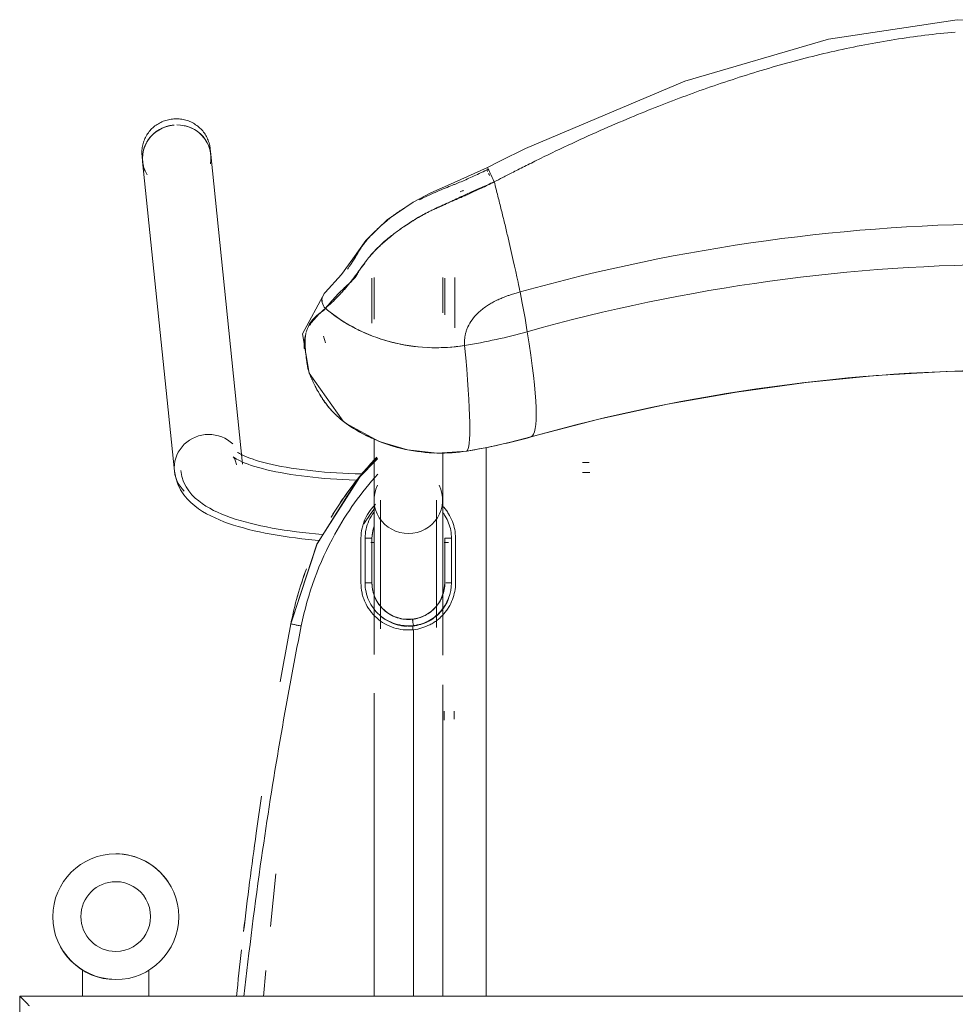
# Model space of a CAD drawing. Header units: metres. Extents: x 2.9 to 42.3, y -72.9 to -49.3.
# Tile 9 of 256: x 5.635 to 5.917, y -69.631 to -69.333. Entities that reach past the tile are written whole.
import ezdxf

# ---------------------------------------------------------------- set-up
doc = ezdxf.new("R2010")
doc.units = ezdxf.units.M
doc.layers.add('I-FURN', color=7, linetype='Continuous', lineweight=18)

# ---------------------------------------------------------------- blocks, each defined once
blk = doc.blocks.new('FDE_CJU03_ConjuntoUsoMúltiplo_1mesa4cadeiras - CJU03_ConjuntoUsoMúltiplo_01mesa04cadeiras-V8-2PAV')
at = {"layer": 'I-FURN', "color": 253, "true_color": 0xaaaaaa}
for p, q in [((-0.3, 0.6), (-0.3, -0.6)), ((-0.50178, -0.46865), (-0.51692, -0.46865)), ((-0.50629, -0.4723), (-0.51692, -0.4723)), ((-0.50563, -0.47165), (-0.51671, -0.47165)), ((-0.44977, -0.4723), (-0.46416, -0.4723)), ((-0.42471, -0.47165), (-0.43821, -0.47165)), ((-0.43821, -0.47165), (-0.42471, -0.47165)), ((-0.43689, -0.47183), (-0.43689, -0.4705)), ((-0.29987, -0.4723), (-0.394, -0.4723)), ((-0.41065, -0.48128), (-0.41172, -0.48128)), ((-0.51692, -0.493), (-0.50441, -0.493)), ((-0.46811, -0.493), (-0.44977, -0.493)), ((-0.46224, -0.49195), (-0.45626, -0.49784)), ((-0.44702, -0.493), (-0.44568, -0.493)), ((-0.43877, -0.493), (-0.44197, -0.493)), ((-0.44108, -0.49326), (-0.43821, -0.49365)), ((-0.43689, -0.493), (-0.4383, -0.493)), ((-0.43689, -0.494), (-0.43689, -0.493)), ((-0.39144, -0.493), (-0.29987, -0.493)), ((-0.51671, -0.49365), (-0.50315, -0.49365)), ((-0.43821, -0.49365), (-0.43174, -0.49365)), ((-0.47354, -0.50239), (-0.47278, -0.50137)), ((-0.49925, -0.50823), (-0.49726, -0.50769)), ((-0.33688, -0.52268), (-0.32105, -0.52429)), ((-0.30767, -0.52565), (-0.29988, -0.52644)), ((-0.46061, -0.53269), (-0.55405, -0.5423)), ((-0.55405, -0.5423), (-0.55582, -0.54248)), ((-0.55193, -0.56289), (-0.45849, -0.55328)), ((-0.29989, -0.561), (-0.30767, -0.561)), ((-0.5537, -0.56307), (-0.55193, -0.56289)), ((-0.30767, -0.581), (-0.29989, -0.581)), ((-0.3, -0.6), (0.3, -0.6))]:
    blk.add_line(p, q, dxfattribs=at)
at = {"layer": 'I-FURN', "color": 253, "true_color": 0xaaaaaa, "flags": 128}
for points in [[(-0.55015, -0.1395), (-0.5686, -0.17938), (-0.58611, -0.23115), (-0.59447, -0.27749), (-0.59479, -0.31702), (-0.58887, -0.35587), (-0.57619, -0.39921), (-0.55586, -0.44733), (-0.55203, -0.45507), (-0.55018, -0.45878)], [(-0.46881, -0.44567), (-0.47414, -0.42517), (-0.47866, -0.40447), (-0.48237, -0.3836), (-0.48527, -0.36258), (-0.48734, -0.34147), (-0.48858, -0.32028), (-0.48899, -0.29906), (-0.48857, -0.27784), (-0.48732, -0.25665), (-0.48525, -0.23553), (-0.48235, -0.21452), (-0.47863, -0.19365), (-0.4741, -0.17295), (-0.46881, -0.15263)], [(-0.45809, -0.42783), (-0.45809, -0.42824), (-0.45809, -0.42861), (-0.45809, -0.42896), (-0.45809, -0.42927), (-0.45809, -0.42954), (-0.45809, -0.42978), (-0.45809, -0.42999), (-0.45809, -0.4301)], [(-0.46109, -0.4301), (-0.46109, -0.42992), (-0.46109, -0.4297), (-0.46109, -0.42945), (-0.46109, -0.42916), (-0.46109, -0.42884), (-0.46109, -0.42849), (-0.46109, -0.4281)], [(-0.46454, -0.46506), (-0.46575, -0.4584), (-0.46721, -0.45178), (-0.46881, -0.44567)], [(-0.55018, -0.45878), (-0.54471, -0.47088), (-0.54253, -0.47586), (-0.53974, -0.48124), (-0.53439, -0.48902), (-0.5281, -0.49549), (-0.52259, -0.49943), (-0.51784, -0.50289), (-0.51241, -0.50781)], [(-0.54954, -0.45875), (-0.54949, -0.45886), (-0.54943, -0.45898)], [(-0.46567, -0.45915), (-0.4461, -0.45915), (-0.41039, -0.45915), (-0.37469, -0.45915), (-0.33902, -0.45915), (-0.30338, -0.45915), (-0.29986, -0.45915)], [(-0.46454, -0.46505), (-0.46392, -0.47397), (-0.46491, -0.48288), (-0.46747, -0.49146), (-0.47283, -0.50144)], [(-0.38605, -0.4688), (-0.3858, -0.4688), (-0.38553, -0.4688), (-0.38521, -0.4688), (-0.38487, -0.4688), (-0.38449, -0.4688), (-0.38408, -0.4688), (-0.38364, -0.4688)], [(-0.44977, -0.4723), (-0.44931, -0.4723), (-0.44878, -0.4723), (-0.44817, -0.4723), (-0.44749, -0.4723), (-0.44673, -0.4723), (-0.44589, -0.4723), (-0.44499, -0.4723), (-0.44401, -0.4723), (-0.44297, -0.4723), (-0.44186, -0.4723), (-0.44068, -0.4723), (-0.43944, -0.4723), (-0.43814, -0.4723), (-0.43677, -0.4723), (-0.43536, -0.4723), (-0.43388, -0.4723), (-0.43235, -0.4723), (-0.43077, -0.4723), (-0.42915, -0.4723), (-0.42748, -0.4723), (-0.42576, -0.4723), (-0.42401, -0.4723), (-0.42222, -0.4723), (-0.42039, -0.4723), (-0.41854, -0.4723), (-0.41665, -0.4723), (-0.41474, -0.4723), (-0.41281, -0.4723), (-0.41086, -0.4723), (-0.40889, -0.4723), (-0.40691, -0.4723), (-0.40492, -0.4723), (-0.40293, -0.4723)], [(-0.41377, -0.48144), (-0.4142, -0.47939), (-0.41502, -0.47745), (-0.41618, -0.4757), (-0.41767, -0.4742), (-0.41925, -0.4731), (-0.42194, -0.47201), (-0.42471, -0.47165)], [(-0.38333, -0.4718), (-0.38379, -0.4718), (-0.38422, -0.4718), (-0.38462, -0.4718), (-0.38499, -0.4718), (-0.38533, -0.4718), (-0.38563, -0.4718), (-0.38589, -0.4718), (-0.38605, -0.4718)], [(-0.41129, -0.4742), (-0.41324, -0.4742), (-0.41517, -0.4742), (-0.41707, -0.4742), (-0.41895, -0.4742), (-0.4208, -0.4742), (-0.42262, -0.4742), (-0.4244, -0.4742), (-0.42614, -0.4742), (-0.42785, -0.4742), (-0.42951, -0.4742), (-0.43113, -0.4742), (-0.43269, -0.4742), (-0.43421, -0.4742), (-0.43567, -0.4742), (-0.43708, -0.4742), (-0.43843, -0.4742), (-0.43972, -0.4742), (-0.44095, -0.4742), (-0.44211, -0.4742), (-0.44321, -0.4742), (-0.44424, -0.4742), (-0.4452, -0.4742), (-0.44608, -0.4742), (-0.4469, -0.4742), (-0.44764, -0.4742), (-0.44831, -0.4742), (-0.4489, -0.4742), (-0.44942, -0.4742), (-0.44977, -0.4742)], [(-0.42471, -0.49365), (-0.42264, -0.49345), (-0.42061, -0.49286), (-0.41874, -0.49189), (-0.41709, -0.49058), (-0.41572, -0.48899), (-0.41471, -0.48725), (-0.41384, -0.48435), (-0.41377, -0.48144)], [(-0.41239, -0.51811), (-0.43644, -0.51025), (-0.45794, -0.49646), (-0.46241, -0.49195)], [(-0.44977, -0.4911), (-0.44931, -0.4911), (-0.44878, -0.4911), (-0.44817, -0.4911), (-0.44749, -0.4911), (-0.44673, -0.4911), (-0.44589, -0.4911), (-0.44499, -0.4911), (-0.44401, -0.4911), (-0.44297, -0.4911), (-0.44186, -0.4911), (-0.44068, -0.4911), (-0.43944, -0.4911), (-0.43814, -0.4911), (-0.43677, -0.4911), (-0.43536, -0.4911), (-0.43388, -0.4911), (-0.43235, -0.4911), (-0.43077, -0.4911), (-0.42915, -0.4911), (-0.42748, -0.4911), (-0.42576, -0.4911), (-0.42401, -0.4911), (-0.42222, -0.4911), (-0.42039, -0.4911), (-0.41854, -0.4911), (-0.41665, -0.4911), (-0.41474, -0.4911), (-0.41281, -0.4911), (-0.41086, -0.4911)], [(-0.40316, -0.493), (-0.40337, -0.493), (-0.40536, -0.493), (-0.40735, -0.493), (-0.40933, -0.493), (-0.41129, -0.493), (-0.41324, -0.493), (-0.41517, -0.493), (-0.41707, -0.493), (-0.41895, -0.493), (-0.4208, -0.493), (-0.42262, -0.493), (-0.4244, -0.493), (-0.42614, -0.493), (-0.42785, -0.493), (-0.42951, -0.493), (-0.43113, -0.493), (-0.43269, -0.493), (-0.43421, -0.493), (-0.43567, -0.493), (-0.43708, -0.493), (-0.43843, -0.493), (-0.43972, -0.493), (-0.44095, -0.493), (-0.44211, -0.493), (-0.44321, -0.493), (-0.44424, -0.493), (-0.4452, -0.493), (-0.44608, -0.493), (-0.4469, -0.493), (-0.44764, -0.493), (-0.44831, -0.493), (-0.4489, -0.493), (-0.44942, -0.493), (-0.44977, -0.493)], [(-0.44253, -0.4961), (-0.44567, -0.49395), (-0.44741, -0.49268)], [(-0.46416, -0.53422), (-0.46411, -0.53416), (-0.46398, -0.53397), (-0.46379, -0.53366), (-0.46356, -0.53323), (-0.46329, -0.5327), (-0.463, -0.53206), (-0.46269, -0.53132), (-0.46238, -0.53048), (-0.46206, -0.52956), (-0.46174, -0.52856), (-0.46142, -0.52747), (-0.4611, -0.52632), (-0.46079, -0.52509), (-0.46049, -0.52379), (-0.4602, -0.52243), (-0.45992, -0.52101), (-0.45965, -0.51954), (-0.4594, -0.51801), (-0.45916, -0.51644), (-0.45894, -0.51481), (-0.45873, -0.51315), (-0.45853, -0.51145), (-0.45836, -0.50971), (-0.4582, -0.50795), (-0.45806, -0.50615), (-0.45793, -0.50433), (-0.45783, -0.50249), (-0.45774, -0.50063), (-0.45767, -0.49876), (-0.45763, -0.49687)], [(-0.46276, -0.5355), (-0.46271, -0.53544), (-0.46257, -0.53527), (-0.46237, -0.53498), (-0.46213, -0.53458), (-0.46185, -0.53407), (-0.46155, -0.53346), (-0.46123, -0.53275), (-0.4609, -0.53195), (-0.46056, -0.53106), (-0.46023, -0.53008), (-0.45989, -0.52903), (-0.45956, -0.5279), (-0.45924, -0.52669), (-0.45892, -0.52543), (-0.45861, -0.52409), (-0.45832, -0.5227), (-0.45803, -0.52124), (-0.45776, -0.51974), (-0.4575, -0.51818), (-0.45726, -0.51658), (-0.45703, -0.51493), (-0.45682, -0.51324), (-0.45663, -0.51151), (-0.45645, -0.50975), (-0.45629, -0.50796), (-0.45615, -0.50614), (-0.45603, -0.5043), (-0.45592, -0.50243), (-0.45584, -0.50055), (-0.45577, -0.49866)], [(-0.41239, -0.51811), (-0.43653, -0.51021), (-0.45626, -0.49784)], [(-0.5124, -0.50783), (-0.49994, -0.51459), (-0.48807, -0.51263), (-0.47354, -0.50239)], [(-0.45869, -0.55139), (-0.45691, -0.55107), (-0.45527, -0.55051), (-0.45379, -0.54977), (-0.4525, -0.54892), (-0.45136, -0.54798), (-0.45036, -0.54699), (-0.44947, -0.54596), (-0.44867, -0.54489), (-0.44795, -0.54379), (-0.44727, -0.54264), (-0.44665, -0.54146), (-0.44606, -0.54024), (-0.44551, -0.53898), (-0.44499, -0.53767), (-0.4445, -0.53631), (-0.44402, -0.5349), (-0.44358, -0.53345), (-0.44315, -0.53195), (-0.44274, -0.5304), (-0.44235, -0.52881), (-0.44199, -0.52717), (-0.44164, -0.52549), (-0.44131, -0.52376), (-0.441, -0.522), (-0.44071, -0.52019), (-0.44044, -0.51835), (-0.44019, -0.51647), (-0.43996, -0.51457), (-0.43975, -0.51263), (-0.43956, -0.51066), (-0.43939, -0.50867)], [(-0.45849, -0.55328), (-0.45643, -0.5529), (-0.45453, -0.55226), (-0.45284, -0.55141), (-0.45136, -0.55044), (-0.45008, -0.54939), (-0.44897, -0.54828), (-0.44799, -0.54714), (-0.44712, -0.54598), (-0.44633, -0.54479), (-0.44561, -0.54357), (-0.44495, -0.54232), (-0.44434, -0.54103), (-0.44376, -0.53971), (-0.44322, -0.53834), (-0.4427, -0.53694), (-0.44222, -0.53549), (-0.44175, -0.53399), (-0.44132, -0.53245), (-0.4409, -0.53087), (-0.4405, -0.52924), (-0.44013, -0.52757), (-0.43978, -0.52586), (-0.43944, -0.5241), (-0.43913, -0.52231), (-0.43884, -0.52048), (-0.43856, -0.51861), (-0.43831, -0.51671), (-0.43808, -0.51478), (-0.43786, -0.51282), (-0.43767, -0.51084), (-0.43754, -0.50934)], [(-0.46042, -0.53458), (-0.46118, -0.53472), (-0.46182, -0.53493), (-0.46229, -0.53516), (-0.46259, -0.53536), (-0.46273, -0.53548), (-0.46276, -0.5355)], [(-0.55682, -0.54263), (-0.55722, -0.54273), (-0.55761, -0.54283), (-0.558, -0.54296), (-0.55838, -0.5431), (-0.55876, -0.54325), (-0.55913, -0.54342), (-0.5595, -0.54361), (-0.55985, -0.54381), (-0.5602, -0.54403), (-0.56054, -0.54425), (-0.56087, -0.5445), (-0.56118, -0.54475), (-0.56149, -0.54502), (-0.56179, -0.5453), (-0.56207, -0.5456), (-0.56235, -0.5459), (-0.56261, -0.54622), (-0.56286, -0.54654), (-0.56309, -0.54688), (-0.56332, -0.54722), (-0.56352, -0.54757), (-0.56372, -0.54793), (-0.5639, -0.5483), (-0.56406, -0.54867), (-0.56421, -0.54906), (-0.56435, -0.54944), (-0.56447, -0.54983), (-0.56457, -0.55023), (-0.56466, -0.55063), (-0.56473, -0.55103), (-0.56479, -0.55144), (-0.56483, -0.55185), (-0.56486, -0.55226), (-0.56487, -0.55267), (-0.56486, -0.55308), (-0.56484, -0.55349), (-0.5648, -0.55389), (-0.56475, -0.5543), (-0.56468, -0.55471), (-0.5646, -0.55511), (-0.5645, -0.5555), (-0.56438, -0.5559), (-0.56425, -0.55629), (-0.56411, -0.55667), (-0.56395, -0.55705), (-0.56377, -0.55742), (-0.56358, -0.55778), (-0.56338, -0.55814), (-0.56316, -0.55848), (-0.56293, -0.55882), (-0.56269, -0.55915), (-0.56243, -0.55947), (-0.56217, -0.55978), (-0.56189, -0.56008), (-0.56159, -0.56037), (-0.56129, -0.56064), (-0.56098, -0.5609), (-0.56065, -0.56115), (-0.56032, -0.56139), (-0.55998, -0.56161), (-0.55962, -0.56182), (-0.55926, -0.56202), (-0.5589, -0.56219), (-0.55852, -0.56236), (-0.55814, -0.56251), (-0.55776, -0.56264), (-0.55737, -0.56276), (-0.55697, -0.56286), (-0.55657, -0.56295), (-0.55617, -0.56301), (-0.55576, -0.56307), (-0.55536, -0.5631), (-0.55495, -0.56312), (-0.55454, -0.56312), (-0.55413, -0.5631), (-0.55372, -0.56307), (-0.5537, -0.56307)], [(-0.55582, -0.54248), (-0.55622, -0.54253), (-0.55663, -0.5426), (-0.55682, -0.54263)]]:
    blk.add_lwpolyline(points, dxfattribs=at)
at = {"layer": 'I-FURN', "color": 253, "true_color": 0xaaaaaa}
for centre, radius, start, end in [((-0.32396, -0.571), 0.019, 0, 180), ((-0.324, -0.571), 0.01896, 123.6451, 180), ((-0.324, -0.571), 0.01053, 360, 180), ((-0.32396, -0.571), 0.019, 180, 360), ((-0.324, -0.571), 0.01053, 180, 360), ((-0.324, -0.571), 0.01896, 303.6451, 360)]:
    blk.add_arc(centre, radius, start, end, dxfattribs=at)
for centre, major_axis, ratio, start_param, end_param in [((-0.00271, -0.29915), (0, 0.54235), 0.978148, 1.290968, 1.850624), ((0.0018, -0.29915), (0, 0.5344), 0.978148, 1.290968, 1.850624), ((0.02978, -0.29915), (0, 0.53037), 0.978148, 1.290968, 1.850624), ((-0.7576, -0.5269), (0.28881, 0.08118), 0.057423, 0.005064, 0.457788), ((-0.62829, -0.49248), (0, 0.16963), 0.978148, 4.87501, 4.992217), ((-0.60511, -0.47934), (0.11745, 0.03301), 0.057423, 0.457788, 0.647499), ((-0.65627, -0.49248), (0, 0.1656), 0.978148, 4.87501, 4.992217), ((-0.57325, -0.46887), (0.07702, 0.02165), 0.057423, 0.707844, 0.949227), ((-0.57325, -0.46887), (0.07702, 0.02165), 0.057423, 0.647499, 0.707844), ((-0.57325, -0.46887), (0.07702, 0.02165), 0.057423, 1.069918, 1.130264), ((-0.57325, -0.46887), (0.07702, 0.02165), 0.057423, 1.009573, 1.069918), ((-0.57325, -0.46887), (0.07702, 0.02165), 0.057423, 0.949227, 1.009573), ((-0.57325, -0.46887), (0.07702, 0.02165), 0.057423, 1.130264, 1.19061), ((-0.76073, -0.51266), (0.29621, 0.04754), 0.033662, 0.010303, 0.463027), ((-0.48426, -0.4347), (-2.41562, 0.00028), 0.014471, 1.589847, 1.595432), ((-0.44977, -0.48265), (0, 0.01035), 0.978148, 4.712389, 6.738191), ((-0.44977, -0.48265), (0, 0.01035), 0.978148, 2.686587, 4.712389), ((-0.45955, -0.54298), (-0.00106, 0.0103), 0.967163, 0.686253, 1.471651), ((-0.55299, -0.55259), (-0.00106, 0.0103), 0.967163, 6.007637, 7.754837), ((-0.55299, -0.55259), (-0.00106, 0.0103), 0.967163, 6.024579, 6.575477), ((-0.45955, -0.54298), (-0.00106, 0.0103), 0.967163, 1.471651, 3.042448), ((-0.55299, -0.55259), (-0.00106, 0.0103), 0.967163, 0.556614, 1.30677), ((-0.45955, -0.54298), (-0.00106, 0.0103), 0.967163, 3.042448, 3.827846), ((-0.55299, -0.55259), (-0.00106, 0.0103), 0.967163, 1.542415, 1.670028), ((-0.55299, -0.55259), (-0.00106, 0.0103), 0.967163, 1.562269, 2.487708), ((-0.55299, -0.55259), (-0.00106, 0.0103), 0.967163, 1.670028, 2.5491), ((-0.55299, -0.55259), (-0.00106, 0.0103), 0.967163, 2.518849, 3.566047), ((-0.55299, -0.55259), (-0.00106, 0.0103), 0.967163, 2.569231, 3.45142)]:
    blk.add_ellipse(centre, major_axis=major_axis, ratio=ratio, start_param=start_param, end_param=end_param, dxfattribs=at)
for points in [[(-0.591, -0.31754), (-0.59051, -0.32366), (-0.58902, -0.33585), (-0.58668, -0.34789), (-0.58532, -0.3539)], [(-0.58532, -0.3539), (-0.58464, -0.3569), (-0.58319, -0.36289), (-0.58076, -0.3718), (-0.57813, -0.38055), (-0.5762, -0.38641), (-0.57522, -0.38929)], [(-0.57522, -0.38929), (-0.57424, -0.39217), (-0.57224, -0.39781), (-0.56913, -0.40601), (-0.56576, -0.41442), (-0.5632, -0.42044), (-0.56182, -0.42358)], [(-0.54943, -0.45898), (-0.54931, -0.45891), (-0.54915, -0.45884), (-0.54897, -0.45875)], [(-0.54838, -0.45846), (-0.54817, -0.45835), (-0.54795, -0.45824), (-0.54772, -0.45813)], [(-0.50419, -0.46342), (-0.50348, -0.46393), (-0.50277, -0.46434), (-0.50209, -0.46467)], [(-0.50763, -0.50771), (-0.50296, -0.50217), (-0.496, -0.48869), (-0.49523, -0.47316), (-0.49643, -0.46567)], [(-0.50209, -0.46467), (-0.50174, -0.46483), (-0.50107, -0.4651), (-0.50039, -0.46531), (-0.50007, -0.4654)], [(-0.50007, -0.4654), (-0.49975, -0.46548), (-0.49913, -0.46561), (-0.4985, -0.46568), (-0.49817, -0.4657)], [(-0.49817, -0.4657), (-0.49785, -0.46572), (-0.49716, -0.46573), (-0.49663, -0.46569), (-0.49643, -0.46567)], [(-0.49579, -0.47658), (-0.49564, -0.47294), (-0.49585, -0.46927), (-0.49643, -0.46567)], [(-0.49643, -0.46567), (-0.49589, -0.469), (-0.49565, -0.47252), (-0.49577, -0.47615)], [(-0.43824, -0.46841), (-0.436, -0.46841), (-0.4315, -0.46841), (-0.427, -0.46841), (-0.42475, -0.4684)], [(-0.43487, -0.46964), (-0.43597, -0.46964), (-0.43707, -0.46964), (-0.43817, -0.46964)], [(-0.42471, -0.47165), (-0.42337, -0.47165), (-0.42069, -0.47215), (-0.41721, -0.47427), (-0.41471, -0.4775), (-0.41392, -0.48011), (-0.41377, -0.48144)], [(-0.46396, -0.47481), (-0.46401, -0.47615), (-0.46412, -0.4775), (-0.46428, -0.47884)], [(-0.49741, -0.48766), (-0.49652, -0.48419), (-0.49599, -0.48062), (-0.49581, -0.47701)], [(-0.42475, -0.49573), (-0.42293, -0.49573), (-0.41929, -0.49495), (-0.41479, -0.49162), (-0.41202, -0.48673), (-0.41165, -0.48298), (-0.41185, -0.48115)], [(-0.41377, -0.48144), (-0.4136, -0.48297), (-0.41392, -0.48611), (-0.41627, -0.49021), (-0.42009, -0.49299), (-0.42316, -0.49365), (-0.42471, -0.49365)], [(-0.41166, -0.48271), (-0.41166, -0.48224), (-0.41168, -0.48177), (-0.41172, -0.48128)], [(-0.46529, -0.48452), (-0.46561, -0.48586), (-0.46598, -0.4872), (-0.46642, -0.48851)], [(-0.50138, -0.49824), (-0.49981, -0.49514), (-0.49854, -0.49185), (-0.49762, -0.48845)], [(-0.43821, -0.49365), (-0.43937, -0.49365), (-0.44054, -0.49346), (-0.44165, -0.49309)], [(-0.4995, -0.49408), (-0.50003, -0.49539), (-0.5006, -0.49668), (-0.50123, -0.49794)], [(-0.46849, -0.49378), (-0.46985, -0.49675), (-0.47151, -0.49959), (-0.47343, -0.50224)], [(-0.44455, -0.50595), (-0.44951, -0.50302), (-0.45421, -0.49965), (-0.45859, -0.49591)], [(-0.43824, -0.49572), (-0.43599, -0.49572), (-0.43149, -0.49573), (-0.427, -0.49573), (-0.42475, -0.49573)], [(-0.42471, -0.49365), (-0.42696, -0.49365), (-0.43146, -0.49365), (-0.43596, -0.49365), (-0.43821, -0.49365)], [(-0.50567, -0.50522), (-0.50414, -0.50313), (-0.50276, -0.50091), (-0.50156, -0.49858)], [(-0.42475, -0.49698), (-0.427, -0.49698), (-0.4315, -0.49697), (-0.43599, -0.49697), (-0.43824, -0.49697)], [(-0.47283, -0.50144), (-0.47255, -0.50103), (-0.47229, -0.50061), (-0.47205, -0.50019)], [(-0.47197, -0.50007), (-0.47222, -0.50052), (-0.47249, -0.50095), (-0.47278, -0.50137)], [(-0.50567, -0.50522), (-0.50624, -0.506), (-0.50684, -0.50676), (-0.50745, -0.50749)], [(-0.47544, -0.50453), (-0.47564, -0.50473), (-0.47604, -0.50514), (-0.47665, -0.50572), (-0.47735, -0.50636), (-0.47796, -0.50687), (-0.47831, -0.50715)], [(-0.50938, -0.50866), (-0.50873, -0.50851), (-0.50811, -0.50818), (-0.50763, -0.50771)], [(-0.41239, -0.51811), (-0.41805, -0.51703), (-0.42361, -0.51546), (-0.42899, -0.51342)], [(-0.42898, -0.51343), (-0.4236, -0.51546), (-0.41804, -0.51703), (-0.41239, -0.51811)], [(-0.41239, -0.51811), (-0.41238, -0.51811), (-0.41234, -0.51796), (-0.41219, -0.51729), (-0.41198, -0.51626), (-0.41182, -0.51543), (-0.41174, -0.515)], [(-0.41239, -0.51811), (-0.40657, -0.51922), (-0.40075, -0.52029), (-0.39492, -0.52133)], [(-0.39492, -0.52133), (-0.40075, -0.52029), (-0.40657, -0.51922), (-0.41239, -0.51811)], [(-0.31395, -0.53303), (-0.30928, -0.53356), (-0.3046, -0.53406), (-0.29991, -0.53454)], [(-0.29991, -0.53454), (-0.3046, -0.53406), (-0.30928, -0.53356), (-0.31395, -0.53303)]]:
    blk.add_open_spline(points, degree=3, dxfattribs=at)
for points, knots in [([(-0.56182, -0.42358), (-0.56044, -0.42671), (-0.5575, -0.43323), (-0.55358, -0.44139), (-0.55069, -0.44718), (-0.54872, -0.45106), (-0.54708, -0.45426), (-0.54624, -0.45592), (-0.54583, -0.45673)], [-0.1111111, -0.1111111, -0.1111111, -0.1111111, -0.0833333, -0.0555556, -0.0416667, -0.0277778, -0.0138889, 0, 0, 0, 0]), ([(-0.51258, -0.44894), (-0.51248, -0.44929), (-0.51225, -0.45011), (-0.51186, -0.45138), (-0.51159, -0.45221), (-0.51147, -0.45253)], [-1, -1, -1, -1, -0.9583333, -0.9166667, -0.8889661, -0.8889661, -0.8889661, -0.8889661]), ([(-0.51147, -0.45254), (-0.51142, -0.4527), (-0.51119, -0.45334), (-0.51079, -0.45436), (-0.51038, -0.45529), (-0.51013, -0.45584), (-0.51006, -0.45598)], [-0.8888889, -0.8888889, -0.8888889, -0.8888889, -0.875, -0.8333333, -0.7916667, -0.7777778, -0.7777778, -0.7777778, -0.7777778]), ([(-0.55018, -0.45878), (-0.55018, -0.45878), (-0.55005, -0.45873), (-0.54939, -0.45843), (-0.54815, -0.45785), (-0.54671, -0.45716), (-0.54583, -0.45673)], [0.3272764, 0.3272764, 0.3272764, 0.3272764, 0.5, 0.625, 0.75, 1, 1, 1, 1]), ([(-0.54583, -0.45673), (-0.54524, -0.45806), (-0.5441, -0.46067), (-0.54247, -0.46431), (-0.54123, -0.46701), (-0.54031, -0.46892), (-0.53967, -0.47025), (-0.53912, -0.47138), (-0.53856, -0.47257), (-0.53806, -0.47368), (-0.53764, -0.4747), (-0.53719, -0.47568), (-0.53675, -0.47659), (-0.53622, -0.47759), (-0.53548, -0.47893), (-0.53445, -0.48067), (-0.53327, -0.48253), (-0.53222, -0.4841), (-0.53167, -0.4849), (-0.53137, -0.48532)], [0, 0, 0, 0, 0.0357143, 0.0714286, 0.1071429, 0.125, 0.1428571, 0.1607143, 0.1785714, 0.2142857, 0.25, 0.2678571, 0.2857143, 0.3035714, 0.3214286, 0.3571429, 0.3928571, 0.4107143, 0.4285714, 0.4285714, 0.4285714, 0.4285714]), ([(-0.53968, -0.47022), (-0.53992, -0.46966), (-0.54041, -0.4685), (-0.541, -0.46707), (-0.5416, -0.46567), (-0.54252, -0.46359), (-0.54386, -0.4607), (-0.54514, -0.4581), (-0.54583, -0.45673)], [0.8571429, 0.8571429, 0.8571429, 0.8571429, 0.875, 0.8928571, 0.9107143, 0.9285714, 0.9642857, 1, 1, 1, 1]), ([(-0.51006, -0.45598), (-0.50993, -0.45625), (-0.50959, -0.45693), (-0.50901, -0.45797), (-0.50855, -0.4587), (-0.50831, -0.45905)], [-0.7777049, -0.7777049, -0.7777049, -0.7777049, -0.75, -0.7083333, -0.6666667, -0.6666667, -0.6666667, -0.6666667]), ([(-0.54943, -0.45898), (-0.54867, -0.46053), (-0.54764, -0.46271), (-0.54646, -0.46535), (-0.54581, -0.46688), (-0.54532, -0.46806), (-0.54489, -0.46915), (-0.54419, -0.47091), (-0.54319, -0.47336), (-0.5421, -0.47583), (-0.54115, -0.47786), (-0.5406, -0.47896), (-0.54037, -0.47941)], [0, 0, 0, 0, 0.0357143, 0.0535714, 0.0714286, 0.0803571, 0.0892857, 0.1071429, 0.125, 0.1428571, 0.1607143, 0.1746299, 0.1746299, 0.1746299, 0.1746299]), ([(-0.50831, -0.45905), (-0.508, -0.45952), (-0.50734, -0.46041), (-0.50597, -0.46198), (-0.5049, -0.46291), (-0.50419, -0.46342)], [-0.6666667, -0.6666667, -0.6666667, -0.6666667, -0.6111111, -0.5555556, -0.4444444, -0.4444444, -0.4444444, -0.4444444]), ([(-0.54324, -0.46599), (-0.5432, -0.46607), (-0.54306, -0.46642), (-0.54291, -0.46675), (-0.5428, -0.46701)], [0.072600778, 0.072600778, 0.072600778, 0.072600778, 0.075, 0.082470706, 0.082470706, 0.082470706, 0.082470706]), ([(-0.47312, -0.5018), (-0.47115, -0.49902), (-0.46778, -0.49306), (-0.46371, -0.48031), (-0.46363, -0.47076), (-0.46456, -0.46502)], [0, 0, 0, 0, 0.25, 0.5, 1, 1, 1, 1]), ([(-0.44773, -0.47207), (-0.44741, -0.47178), (-0.44674, -0.47124), (-0.44528, -0.47026), (-0.44256, -0.46891), (-0.44005, -0.46844), (-0.43824, -0.46841)], [0.5, 0.5, 0.5, 0.5, 0.5625, 0.625, 0.75, 1, 1, 1, 1]), ([(-0.43817, -0.46964), (-0.43982, -0.46966), (-0.44212, -0.47008), (-0.44461, -0.4713), (-0.44569, -0.47202), (-0.44607, -0.47231), (-0.44614, -0.47237)], [0, 0, 0, 0, 0.25, 0.375, 0.4375, 0.451367, 0.451367, 0.451367, 0.451367]), ([(-0.43824, -0.46966), (-0.43824, -0.46992), (-0.43824, -0.47031), (-0.43824, -0.47077), (-0.43823, -0.47118), (-0.43822, -0.47154), (-0.43821, -0.47165), (-0.43821, -0.47165)], [0, 0, 0, 0, 0.25, 0.375, 0.5, 0.75, 1, 1, 1, 1]), ([(-0.42473, -0.47138), (-0.42473, -0.47129), (-0.42474, -0.47108), (-0.42475, -0.47052), (-0.42476, -0.47), (-0.42476, -0.46965)], [0.3333333, 0.3333333, 0.3333333, 0.3333333, 0.5, 0.6666667, 1, 1, 1, 1]), ([(-0.41185, -0.48115), (-0.41202, -0.47961), (-0.41295, -0.47657), (-0.41688, -0.47148), (-0.42159, -0.46965), (-0.42476, -0.46965)], [0, 0, 0, 0, 0.25, 0.5, 1, 1, 1, 1]), ([(-0.42475, -0.4684), (-0.42296, -0.46843), (-0.42045, -0.4689), (-0.41772, -0.47025), (-0.41626, -0.47123), (-0.41527, -0.47205), (-0.41435, -0.47295), (-0.4135, -0.47394), (-0.41274, -0.475), (-0.41188, -0.47652), (-0.41108, -0.47856), (-0.41071, -0.48026), (-0.4106, -0.48108)], [0, 0, 0, 0, 0.25, 0.375, 0.4375, 0.5, 0.5625, 0.625, 0.6875, 0.75, 0.875, 1, 1, 1, 1]), ([(-0.51529, -0.50035), (-0.51559, -0.50011), (-0.51615, -0.49967), (-0.51707, -0.49897), (-0.51796, -0.49831), (-0.51869, -0.49778), (-0.51926, -0.49736), (-0.51973, -0.49702), (-0.52012, -0.49674), (-0.52043, -0.49652), (-0.52073, -0.4963), (-0.52128, -0.49589), (-0.5223, -0.49512), (-0.52391, -0.4938), (-0.52548, -0.49232), (-0.52722, -0.49053), (-0.52891, -0.48856), (-0.53041, -0.48663), (-0.53139, -0.48531), (-0.53226, -0.48407), (-0.53335, -0.48245), (-0.53453, -0.4806), (-0.53554, -0.47885), (-0.53625, -0.47755), (-0.53676, -0.47657), (-0.53714, -0.4758), (-0.53746, -0.47514), (-0.5377, -0.47464), (-0.53808, -0.47385), (-0.53847, -0.473), (-0.539, -0.47182), (-0.53945, -0.47077), (-0.53968, -0.47022)], [0.1428571, 0.1428571, 0.1428571, 0.1428571, 0.1607143, 0.1785714, 0.2142857, 0.25, 0.2678571, 0.2857143, 0.3035714, 0.3214286, 0.3571429, 0.3928571, 0.4285714, 0.4642857, 0.4821429, 0.5, 0.5357143, 0.5535714, 0.5714286, 0.5892857, 0.6071429, 0.6428571, 0.6785714, 0.6964286, 0.7142857, 0.7321429, 0.75, 0.7857143, 0.8035714, 0.8214286, 0.8392857, 0.8571429, 0.8571429, 0.8571429, 0.8571429]), ([(-0.41172, -0.48128), (-0.41183, -0.4805), (-0.41215, -0.47892), (-0.41288, -0.47704), (-0.41366, -0.47565), (-0.41435, -0.47468), (-0.41513, -0.47377), (-0.41597, -0.47294), (-0.41688, -0.4722), (-0.41821, -0.4713), (-0.41928, -0.47078), (-0.42001, -0.4705)], [0, 0, 0, 0, 0.125, 0.25, 0.3125, 0.375, 0.4375, 0.5, 0.5625, 0.625, 0.75, 0.75, 0.75, 0.75]), ([(-0.41059, -0.48115), (-0.4105, -0.4822), (-0.41052, -0.48423), (-0.41111, -0.48707), (-0.41235, -0.48984), (-0.41408, -0.49229), (-0.41631, -0.49429), (-0.41849, -0.49559), (-0.42029, -0.49628), (-0.42218, -0.49679), (-0.4237, -0.49696), (-0.42475, -0.49698)], [0, 0, 0, 0, 0.125, 0.25, 0.375, 0.5, 0.625, 0.75, 0.8125, 0.875, 1, 1, 1, 1]), ([(-0.41377, -0.48144), (-0.41377, -0.48142), (-0.41364, -0.48139), (-0.41323, -0.48132), (-0.41269, -0.48125), (-0.41219, -0.48119), (-0.41185, -0.48115)], [0, 0, 0, 0, 0.333333, 0.5, 0.666667, 1, 1, 1, 1]), ([(-0.29987, -0.48115), (-0.30901, -0.48115), (-0.34589, -0.48115), (-0.38281, -0.48115), (-0.41059, -0.48115)], [0.5566837, 0.5566837, 0.5566837, 0.5566837, 0.6666667, 1, 1, 1, 1]), ([(-0.53811, -0.48352), (-0.53803, -0.48366), (-0.53779, -0.48405), (-0.53746, -0.48458), (-0.53708, -0.48517), (-0.53672, -0.4857), (-0.53634, -0.48624), (-0.53587, -0.48689), (-0.53532, -0.48763), (-0.53472, -0.48839), (-0.53398, -0.4893), (-0.53313, -0.49029), (-0.53197, -0.49157), (-0.53055, -0.49307), (-0.52914, -0.49442), (-0.52781, -0.49557), (-0.52663, -0.49647), (-0.52574, -0.49707), (-0.52458, -0.49778), (-0.52359, -0.49836), (-0.52279, -0.49884), (-0.52217, -0.49922), (-0.5216, -0.49959), (-0.52094, -0.50002), (-0.52029, -0.50047), (-0.51977, -0.50083), (-0.5195, -0.50101)], [0.2397762, 0.2397762, 0.2397762, 0.2397762, 0.25, 0.2678571, 0.2767857, 0.2857143, 0.2946429, 0.3035714, 0.3214286, 0.3392857, 0.3571429, 0.3928571, 0.4285714, 0.4642857, 0.5, 0.5357143, 0.5714286, 0.6071429, 0.6428571, 0.6785714, 0.6964286, 0.7142857, 0.7321429, 0.75, 0.7857143, 0.8164659, 0.8164659, 0.8164659, 0.8164659]), ([(-0.49624, -0.48168), (-0.49649, -0.48351), (-0.49691, -0.48574), (-0.49749, -0.48795), (-0.49759, -0.48833)], [0.3757219, 0.3757219, 0.3757219, 0.3757219, 0.5, 0.5260044, 0.5260044, 0.5260044, 0.5260044]), ([(-0.41497, -0.49128), (-0.41436, -0.49061), (-0.4133, -0.48914), (-0.41235, -0.48704), (-0.41191, -0.48536), (-0.41172, -0.48414), (-0.41167, -0.48333), (-0.41166, -0.48297)], [0.5, 0.5, 0.5, 0.5, 0.625, 0.75, 0.8125, 0.875, 0.9240867, 0.9240867, 0.9240867, 0.9240867]), ([(-0.53137, -0.48532), (-0.53107, -0.48574), (-0.53044, -0.48663), (-0.52896, -0.48858), (-0.52685, -0.49104), (-0.52432, -0.4935), (-0.52229, -0.49514), (-0.52123, -0.49587), (-0.52081, -0.49615), (-0.52056, -0.49633), (-0.5204, -0.49646), (-0.52024, -0.4966), (-0.5201, -0.49672), (-0.51995, -0.49684), (-0.51983, -0.49694), (-0.51975, -0.497), (-0.51972, -0.49703)], [0.4285714, 0.4285714, 0.4285714, 0.4285714, 0.4464286, 0.4642857, 0.5, 0.5357143, 0.5714286, 0.6071429, 0.6428571, 0.6607143, 0.6785714, 0.6875, 0.6964286, 0.7053571, 0.7098214, 0.7142857, 0.7142857, 0.7142857, 0.7142857]), ([(-0.46271, -0.49218), (-0.46136, -0.49348), (-0.4557, -0.49859), (-0.44947, -0.50304), (-0.44452, -0.50597)], [0.1687068, 0.1687068, 0.1687068, 0.1687068, 0.25, 0.5, 0.5, 0.5, 0.5]), ([(-0.41174, -0.515), (-0.42144, -0.51307), (-0.43789, -0.50703), (-0.45206, -0.49688), (-0.45757, -0.4919)], [0, 0, 0, 0, 0.4444444, 0.7777778, 0.7777778, 0.7777778, 0.7777778]), ([(-0.43824, -0.49697), (-0.43929, -0.49695), (-0.4408, -0.49678), (-0.4427, -0.49626), (-0.44449, -0.49557), (-0.44653, -0.49437), (-0.44792, -0.49317), (-0.44849, -0.49257)], [0, 0, 0, 0, 0.125, 0.1875, 0.25, 0.375, 0.4795653, 0.4795653, 0.4795653, 0.4795653]), ([(-0.44604, -0.49308), (-0.44527, -0.49367), (-0.44285, -0.49511), (-0.44006, -0.49572), (-0.43824, -0.49572)], [0.6166619, 0.6166619, 0.6166619, 0.6166619, 0.75, 1, 1, 1, 1]), ([(-0.43821, -0.49365), (-0.43821, -0.49365), (-0.43822, -0.4938), (-0.43823, -0.49425), (-0.43824, -0.49482), (-0.43824, -0.49536), (-0.43824, -0.49572)], [0, 0, 0, 0, 0.333333, 0.5, 0.666667, 1, 1, 1, 1]), ([(-0.42471, -0.49365), (-0.42471, -0.49365), (-0.42473, -0.4938), (-0.42474, -0.49425), (-0.42475, -0.49483), (-0.42475, -0.49537), (-0.42475, -0.49573)], [0, 0, 0, 0, 0.333333, 0.5, 0.666667, 1, 1, 1, 1]), ([(-0.51972, -0.49703), (-0.51968, -0.49706), (-0.51961, -0.49712), (-0.51946, -0.49723), (-0.51927, -0.49735), (-0.51904, -0.49749), (-0.51872, -0.49766), (-0.51832, -0.49787), (-0.51764, -0.49825), (-0.51688, -0.49877), (-0.51602, -0.49957), (-0.5153, -0.50033), (-0.51452, -0.50121), (-0.5134, -0.50242), (-0.51186, -0.50401), (-0.50979, -0.50587), (-0.50833, -0.50708), (-0.50763, -0.50771)], [0.7142857, 0.7142857, 0.7142857, 0.7142857, 0.71875, 0.7232143, 0.7321429, 0.7410714, 0.75, 0.7678571, 0.7857143, 0.8214286, 0.8392857, 0.8571429, 0.875, 0.8928571, 0.9285714, 0.9642857, 1, 1, 1, 1]), ([(-0.50763, -0.50771), (-0.50877, -0.50642), (-0.51025, -0.5048), (-0.51228, -0.50291), (-0.5137, -0.50164), (-0.5147, -0.50082), (-0.51529, -0.50035)], [0, 0, 0, 0, 0.0714286, 0.0892857, 0.1071429, 0.1428571, 0.1428571, 0.1428571, 0.1428571]), ([(-0.50036, -0.51353), (-0.50005, -0.5136), (-0.49934, -0.51373), (-0.49764, -0.51385), (-0.49521, -0.51376), (-0.49292, -0.51352), (-0.49135, -0.5133), (-0.49051, -0.51317), (-0.48992, -0.51307), (-0.48935, -0.51295), (-0.48838, -0.51268), (-0.48734, -0.51229), (-0.4863, -0.51182), (-0.48553, -0.51145), (-0.48489, -0.51113), (-0.48438, -0.51087), (-0.484, -0.51068), (-0.48361, -0.51049), (-0.48308, -0.51021), (-0.48214, -0.50969), (-0.48078, -0.50886), (-0.47929, -0.50784), (-0.47828, -0.50707), (-0.47763, -0.50654), (-0.47705, -0.50605), (-0.47644, -0.50548), (-0.4759, -0.50495), (-0.47554, -0.50458), (-0.47534, -0.50437), (-0.47518, -0.50421), (-0.47503, -0.50405), (-0.47483, -0.50383), (-0.4745, -0.50347), (-0.47405, -0.50295), (-0.47356, -0.50236), (-0.47326, -0.50198), (-0.47312, -0.5018)], [0.1694279, 0.1694279, 0.1694279, 0.1694279, 0.1875, 0.2083333, 0.25, 0.2916667, 0.3125, 0.3333333, 0.34375, 0.3541667, 0.375, 0.4166667, 0.4375, 0.4583333, 0.4791667, 0.4895833, 0.5, 0.5104167, 0.5208333, 0.5416667, 0.5833333, 0.625, 0.6666667, 0.6875, 0.7083333, 0.75, 0.7916667, 0.8125, 0.8229167, 0.8333333, 0.84375, 0.8541667, 0.875, 0.9166667, 0.9583333, 1, 1, 1, 1]), ([(-0.47343, -0.50224), (-0.47371, -0.50258), (-0.47412, -0.50308), (-0.47459, -0.5036), (-0.47471, -0.50374)], [0, 0, 0, 0, 0.0833333, 0.1118354, 0.1118354, 0.1118354, 0.1118354]), ([(-0.51281, -0.50733), (-0.51245, -0.50787), (-0.51166, -0.50849), (-0.51037, -0.50878), (-0.50971, -0.50873), (-0.50938, -0.50866)], [0.25, 0.25, 0.25, 0.25, 0.5, 0.625, 0.75, 0.75, 0.75, 0.75]), ([(-0.50763, -0.50771), (-0.50811, -0.50818), (-0.50904, -0.50868), (-0.51037, -0.50878), (-0.51133, -0.50856), (-0.51219, -0.50808), (-0.51263, -0.5076), (-0.51281, -0.50734)], [0, 0, 0, 0, 0.25, 0.375, 0.5, 0.625, 0.75, 0.75, 0.75, 0.75]), ([(-0.50246, -0.51248), (-0.50297, -0.51216), (-0.50406, -0.51138), (-0.50573, -0.50982), (-0.50697, -0.50846), (-0.50763, -0.50771)], [0.8806833, 0.8806833, 0.8806833, 0.8806833, 0.9166667, 0.9583333, 1, 1, 1, 1]), ([(-0.50724, -0.50783), (-0.50677, -0.50857), (-0.50579, -0.50998), (-0.50424, -0.5116), (-0.50278, -0.5126), (-0.50151, -0.51317), (-0.50086, -0.5134), (-0.50051, -0.51349)], [0.0053899, 0.0053899, 0.0053899, 0.0053899, 0.0416667, 0.0833333, 0.125, 0.1458333, 0.1666667, 0.1666667, 0.1666667, 0.1666667]), ([(-0.47898, -0.50766), (-0.47915, -0.50778), (-0.47953, -0.50806), (-0.48022, -0.50854), (-0.48121, -0.50918), (-0.48223, -0.50979), (-0.48325, -0.51035), (-0.48378, -0.51062), (-0.48403, -0.51075)], [0.3583892, 0.3583892, 0.3583892, 0.3583892, 0.375, 0.3958333, 0.4166667, 0.4583333, 0.4791667, 0.5, 0.5, 0.5, 0.5]), ([(-0.4954, -0.51405), (-0.49547, -0.51406), (-0.49643, -0.51411), (-0.49779, -0.51407), (-0.49932, -0.5138), (-0.50001, -0.5136), (-0.50034, -0.51349)], [0.74719437, 0.74719437, 0.74719437, 0.74719437, 0.75, 0.79166667, 0.8125, 0.83333333, 0.83333333, 0.83333333, 0.83333333]), ([(-0.29988, -0.53229), (-0.31388, -0.53075), (-0.35132, -0.526), (-0.38853, -0.51961), (-0.41174, -0.515)], [0.5569213, 0.5569213, 0.5569213, 0.5569213, 0.7222222, 1, 1, 1, 1]), ([(-0.36033, -0.52696), (-0.35663, -0.52752), (-0.34304, -0.52948), (-0.32942, -0.53124), (-0.3195, -0.53239)], [0.2061682, 0.2061682, 0.2061682, 0.2061682, 0.25, 0.3669297, 0.3669297, 0.3669297, 0.3669297]), ([(-0.3195, -0.5324), (-0.32942, -0.53124), (-0.34304, -0.52948), (-0.35663, -0.52752), (-0.36033, -0.52696)], [0.6330562, 0.6330562, 0.6330562, 0.6330562, 0.75, 0.7938251, 0.7938251, 0.7938251, 0.7938251]), ([(-0.3, -0.6), (-0.3, -0.6), (-0.29995, -0.59995), (-0.29978, -0.59978), (-0.29961, -0.59961), (-0.29942, -0.59942), (-0.29926, -0.59926), (-0.29908, -0.59908), (-0.29883, -0.59883), (-0.29856, -0.59856), (-0.29833, -0.59833), (-0.29809, -0.59809), (-0.29765, -0.59765), (-0.29726, -0.59727), (-0.297, -0.597)], [0, 0, 0, 0, 0.166667, 0.25, 0.333333, 0.416667, 0.458333, 0.5, 0.583333, 0.666667, 0.708333, 0.75, 0.833333, 1, 1, 1, 1])]:
    blk.add_open_spline(points, degree=3, knots=knots, dxfattribs=at)
blk = doc.blocks.new('4 GRE - ESCOLA DE CINEMA E AUDIOVISUAL CINE REX R07_rvt-1-2PAV')
at = {"layer": 'I-FURN', "color": 253, "lineweight": 18, "true_color": 0xaaaaaa, "rotation": 270.0000000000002}
blk.add_blockref('FDE_CJU03_ConjuntoUsoMúltiplo_1mesa4cadeiras - CJU03_ConjuntoUsoMúltiplo_01mesa04cadeiras-V8-2PAV', (6.23499, -69.92822), dxfattribs=at)

msp = doc.modelspace()

# ---------------------------------------------------------------- block references
at = {"lineweight": 5}
msp.add_blockref('4 GRE - ESCOLA DE CINEMA E AUDIOVISUAL CINE REX R07_rvt-1-2PAV', (0, 0), dxfattribs=at)

doc.saveas('drawing.dxf')
